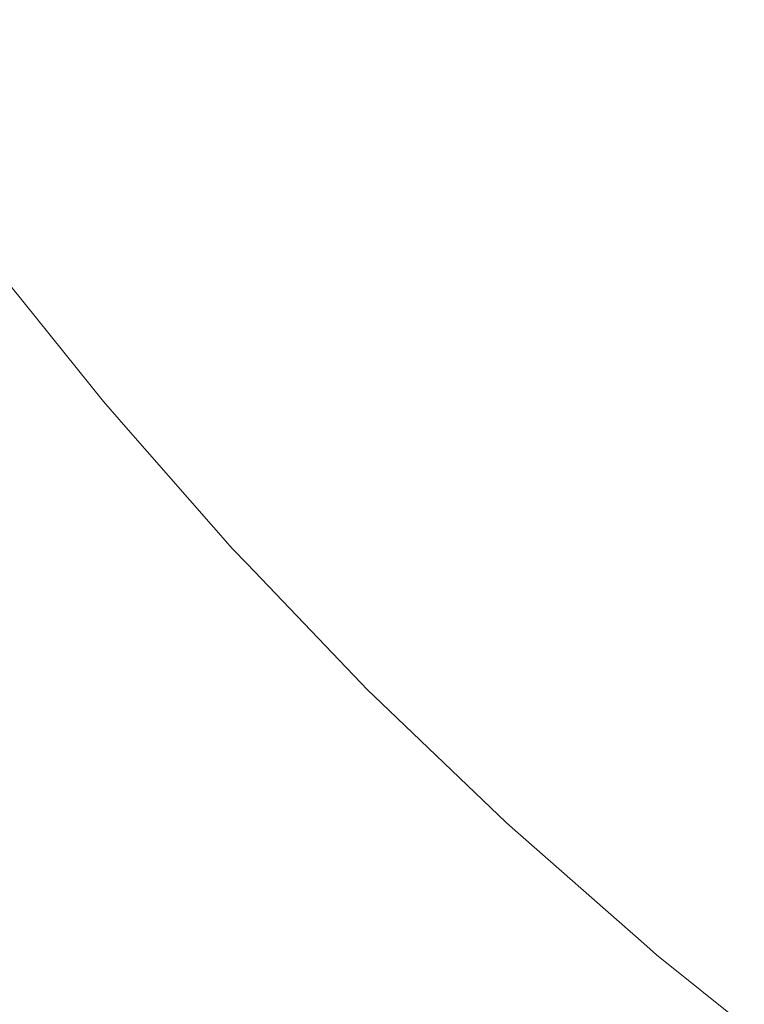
# Model space of a CAD drawing. Header units: centimetres. Extents: x -26 to 27.3, y -25.3 to -23.5.
# Tile 73 of 221: x -8.0744 to -8.0421, y -24.9153 to -24.8714. Entities that reach past the tile are written whole.
import ezdxf

# ---------------------------------------------------------------- set-up
doc = ezdxf.new("R2010")
doc.units = ezdxf.units.CM
doc.header["$LTSCALE"] = 2.54
doc.layers.add('Lucido design-1', color=7, linetype='Continuous')

# ---------------------------------------------------------------- blocks, each defined once
blk = doc.blocks.new('Gruppo-4-1')
at = {"color": 7, "linetype": 'Continuous', "lineweight": 9}
blk.add_3dface([(-25.917482, -23.559888, 1050.422055), (-25.917482, -25.159888, 1050.422055), (27.182518, -25.159888, 1050.422055), (27.182518, -23.559888, 1050.422055)], dxfattribs=at)
for points, invisible_edges in [([(-8.063243, -24.871735, 1049.976733), (-8.067983, -24.86527, 1049.976733), (-8.066075, -24.863934, 1049.980144), (-8.061395, -24.870316, 1049.980144)], 15), ([(-8.050452, -24.871463, 1049.989775), (-8.055192, -24.865557, 1049.989775), (-8.052916, -24.86381, 1049.992766), (-8.048254, -24.869619, 1049.992766)], 15), ([(-8.064977, -24.873065, 1049.973231), (-8.069773, -24.866523, 1049.973231), (-8.067983, -24.86527, 1049.976733), (-8.063243, -24.871735, 1049.976733)], 15), ([(-8.052551, -24.873225, 1049.986671), (-8.057366, -24.867225, 1049.986671), (-8.055192, -24.865557, 1049.989775), (-8.050452, -24.871463, 1049.989775)], 15), ([(-8.041472, -24.873504, 1049.995216), (-8.04631, -24.867987, 1049.995216), (-8.043939, -24.865998, 1049.997982), (-8.03919, -24.871413, 1049.997982)], 15), ([(-8.066592, -24.874304, 1049.969646), (-8.071441, -24.867691, 1049.969646), (-8.069773, -24.866523, 1049.973231), (-8.064977, -24.873065, 1049.973231)], 15), ([(-8.054549, -24.874901, 1049.983458), (-8.059435, -24.868813, 1049.983458), (-8.057366, -24.867225, 1049.986671), (-8.052551, -24.873225, 1049.986671)], 15), ([(-8.068088, -24.875452, 1049.965983), (-8.072986, -24.868773, 1049.965983), (-8.071441, -24.867691, 1049.969646), (-8.066592, -24.874304, 1049.969646)], 15), ([(-8.043343, -24.875218, 1049.992766), (-8.048254, -24.869619, 1049.992766), (-8.04631, -24.867987, 1049.995216), (-8.041472, -24.873504, 1049.995216)], 15), ([(-8.069462, -24.876507, 1049.962249), (-8.074404, -24.869766, 1049.962249), (-8.072986, -24.868773, 1049.965983), (-8.068088, -24.875452, 1049.965983)], 15), ([(-8.056441, -24.876489, 1049.980144), (-8.061395, -24.870316, 1049.980144), (-8.059435, -24.868813, 1049.983458), (-8.054549, -24.874901, 1049.983458)], 15), ([(-8.070712, -24.877465, 1049.95845), (-8.075695, -24.87067, 1049.95845), (-8.074404, -24.869766, 1049.962249), (-8.069462, -24.876507, 1049.962249)], 15), ([(-8.045458, -24.877157, 1049.989775), (-8.050452, -24.871463, 1049.989775), (-8.048254, -24.869619, 1049.992766), (-8.043343, -24.875218, 1049.992766)], 15), ([(-8.071836, -24.878328, 1049.954592), (-8.076855, -24.871482, 1049.954592), (-8.075695, -24.87067, 1049.95845), (-8.070712, -24.877465, 1049.95845)], 15), ([(-8.058226, -24.877986, 1049.976733), (-8.063243, -24.871735, 1049.976733), (-8.061395, -24.870316, 1049.980144), (-8.056441, -24.876489, 1049.980144)], 15), ([(-8.072832, -24.879092, 1049.950684), (-8.077884, -24.872203, 1049.950684), (-8.076855, -24.871482, 1049.954592), (-8.071836, -24.878328, 1049.954592)], 15), ([(-8.047479, -24.879008, 1049.986671), (-8.052551, -24.873225, 1049.986671), (-8.050452, -24.871463, 1049.989775), (-8.045458, -24.877157, 1049.989775)], 15), ([(-8.059899, -24.87939, 1049.973231), (-8.064977, -24.873065, 1049.973231), (-8.063243, -24.871735, 1049.976733), (-8.058226, -24.877986, 1049.976733)], 15), ([(-8.0737, -24.879758, 1049.94673), (-8.07878, -24.87283, 1049.94673), (-8.077884, -24.872203, 1049.950684), (-8.072832, -24.879092, 1049.950684)], 15), ([(-8.074437, -24.880324, 1049.942739), (-8.079541, -24.873363, 1049.942739), (-8.07878, -24.87283, 1049.94673), (-8.0737, -24.879758, 1049.94673)], 15), ([(-8.06146, -24.8807, 1049.969646), (-8.066592, -24.874304, 1049.969646), (-8.064977, -24.873065, 1049.973231), (-8.059899, -24.87939, 1049.973231)], 15), ([(-8.049402, -24.88077, 1049.983458), (-8.054549, -24.874901, 1049.983458), (-8.052551, -24.873225, 1049.986671), (-8.047479, -24.879008, 1049.986671)], 15), ([(-8.038193, -24.880599, 1049.992766), (-8.043343, -24.875218, 1049.992766), (-8.041472, -24.873504, 1049.995216), (-8.036398, -24.878804, 1049.995216)], 15), ([(-8.062904, -24.881912, 1049.965983), (-8.068088, -24.875452, 1049.965983), (-8.066592, -24.874304, 1049.969646), (-8.06146, -24.8807, 1049.969646)], 15), ([(-8.051223, -24.882439, 1049.980144), (-8.056441, -24.876489, 1049.980144), (-8.054549, -24.874901, 1049.983458), (-8.049402, -24.88077, 1049.983458)], 15), ([(-8.064231, -24.883025, 1049.962249), (-8.069462, -24.876507, 1049.962249), (-8.068088, -24.875452, 1049.965983), (-8.062904, -24.881912, 1049.965983)], 15), ([(-8.040221, -24.882627, 1049.989775), (-8.045458, -24.877157, 1049.989775), (-8.043343, -24.875218, 1049.992766), (-8.038193, -24.880599, 1049.992766)], 15), ([(-8.065438, -24.884037, 1049.95845), (-8.070712, -24.877465, 1049.95845), (-8.069462, -24.876507, 1049.962249), (-8.064231, -24.883025, 1049.962249)], 15), ([(-8.052941, -24.884013, 1049.976733), (-8.058226, -24.877986, 1049.976733), (-8.056441, -24.876489, 1049.980144), (-8.051223, -24.882439, 1049.980144)], 15), ([(-8.042159, -24.884565, 1049.986671), (-8.047479, -24.879008, 1049.986671), (-8.045458, -24.877157, 1049.989775), (-8.040221, -24.882627, 1049.989775)], 15), ([(-8.066523, -24.884948, 1049.954592), (-8.071836, -24.878328, 1049.954592), (-8.070712, -24.877465, 1049.95845), (-8.065438, -24.884037, 1049.95845)], 15), ([(-8.054551, -24.885489, 1049.973231), (-8.059899, -24.87939, 1049.973231), (-8.058226, -24.877986, 1049.976733), (-8.052941, -24.884013, 1049.976733)], 15), ([(-8.067485, -24.885755, 1049.950684), (-8.072832, -24.879092, 1049.950684), (-8.071836, -24.878328, 1049.954592), (-8.066523, -24.884948, 1049.954592)], 15), ([(-8.044003, -24.886409, 1049.983458), (-8.049402, -24.88077, 1049.983458), (-8.047479, -24.879008, 1049.986671), (-8.042159, -24.884565, 1049.986671)], 15), ([(-8.068322, -24.886458, 1049.94673), (-8.0737, -24.879758, 1049.94673), (-8.072832, -24.879092, 1049.950684), (-8.067485, -24.885755, 1049.950684)], 15), ([(-8.056053, -24.886865, 1049.969646), (-8.06146, -24.8807, 1049.969646), (-8.059899, -24.87939, 1049.973231), (-8.054551, -24.885489, 1049.973231)], 15), ([(-8.069034, -24.887056, 1049.942739), (-8.074437, -24.880324, 1049.942739), (-8.0737, -24.879758, 1049.94673), (-8.068322, -24.886458, 1049.94673)], 15), ([(-8.06962, -24.887547, 1049.938716), (-8.075044, -24.880789, 1049.938716), (-8.074437, -24.880324, 1049.942739), (-8.069034, -24.887056, 1049.942739)], 15), ([(-8.057443, -24.888139, 1049.965983), (-8.062904, -24.881912, 1049.965983), (-8.06146, -24.8807, 1049.969646), (-8.056053, -24.886865, 1049.969646)], 15), ([(-8.04575, -24.888156, 1049.980144), (-8.051223, -24.882439, 1049.980144), (-8.049402, -24.88077, 1049.983458), (-8.044003, -24.886409, 1049.983458)], 15), ([(-8.07041, -24.88821, 1049.930605), (-8.075862, -24.881417, 1049.930605), (-8.075519, -24.881154, 1049.934669), (-8.070079, -24.887932, 1049.934669)], 15), ([(-8.070079, -24.887932, 1049.934669), (-8.075519, -24.881154, 1049.934669), (-8.075044, -24.880789, 1049.938716), (-8.06962, -24.887547, 1049.938716)], 15), ([(-8.070827, -24.88856, 1049.716095), (-8.076294, -24.881749, 1049.716095), (-8.076168, -24.881652, 1049.720083), (-8.070706, -24.888458, 1049.720083)], 15), ([(-8.074829, -24.88329, 1049.722055), (-8.070691, -24.888446, 1049.722055), (-8.070706, -24.888458, 1049.720083), (-8.076168, -24.881652, 1049.720083)], 14), ([(-8.07069, -24.888445, 1049.9226), (-8.076152, -24.881639, 1049.9226), (-8.076073, -24.881579, 1049.92653), (-8.070614, -24.888381, 1049.92653)], 15), ([(-8.076152, -24.881639, 1049.9226), (-8.07069, -24.888445, 1049.9226), (-8.070691, -24.888446, 1049.922055), (-8.074829, -24.88329, 1049.922055)], 11), ([(-8.070614, -24.888381, 1049.92653), (-8.076073, -24.881579, 1049.92653), (-8.075862, -24.881417, 1049.930605), (-8.07041, -24.88821, 1049.930605)], 15), ([(-8.071437, -24.889071, 1049.708136), (-8.076925, -24.882233, 1049.708136), (-8.076546, -24.881942, 1049.71211), (-8.071071, -24.888764, 1049.71211)], 15), ([(-8.071071, -24.888764, 1049.71211), (-8.076546, -24.881942, 1049.71211), (-8.076294, -24.881749, 1049.716095), (-8.070827, -24.88856, 1049.716095)], 15), ([(-8.05872, -24.889309, 1049.962249), (-8.064231, -24.883025, 1049.962249), (-8.062904, -24.881912, 1049.965983), (-8.057443, -24.888139, 1049.965983)], 15), ([(-8.071925, -24.889481, 1049.704179), (-8.077431, -24.882621, 1049.704179), (-8.076925, -24.882233, 1049.708136), (-8.071437, -24.889071, 1049.708136)], 15), ([(-8.047397, -24.889803, 1049.976733), (-8.052941, -24.884013, 1049.976733), (-8.051223, -24.882439, 1049.980144), (-8.04575, -24.888156, 1049.980144)], 15), ([(-8.072535, -24.889993, 1049.700245), (-8.078063, -24.883106, 1049.700245), (-8.077431, -24.882621, 1049.704179), (-8.071925, -24.889481, 1049.704179)], 15), ([(-8.036602, -24.889885, 1049.986671), (-8.042159, -24.884565, 1049.986671), (-8.040221, -24.882627, 1049.989775), (-8.034751, -24.887864, 1049.989775)], 15), ([(-8.073267, -24.890607, 1049.696342), (-8.07882, -24.883687, 1049.696342), (-8.078063, -24.883106, 1049.700245), (-8.072535, -24.889993, 1049.700245)], 15), ([(-8.070691, -24.888446, 1049.722055), (-8.074829, -24.88329, 1049.722055), (-8.074829, -24.88329, 1049.922055), (-8.070691, -24.888446, 1049.922055)], 10), ([(-8.059881, -24.890373, 1049.95845), (-8.065438, -24.884037, 1049.95845), (-8.064231, -24.883025, 1049.962249), (-8.05872, -24.889309, 1049.962249)], 15), ([(-8.074119, -24.891322, 1049.692475), (-8.079703, -24.884364, 1049.692475), (-8.07882, -24.883687, 1049.696342), (-8.073267, -24.890607, 1049.696342)], 15), ([(-8.060926, -24.89133, 1049.954592), (-8.066523, -24.884948, 1049.954592), (-8.065438, -24.884037, 1049.95845), (-8.059881, -24.890373, 1049.95845)], 15), ([(-8.048942, -24.891348, 1049.973231), (-8.054551, -24.885489, 1049.973231), (-8.052941, -24.884013, 1049.976733), (-8.047397, -24.889803, 1049.976733)], 15), ([(-8.075091, -24.892138, 1049.688652), (-8.08071, -24.885137, 1049.688652), (-8.079703, -24.884364, 1049.692475), (-8.074119, -24.891322, 1049.692475)], 15), ([(-8.038364, -24.891808, 1049.983458), (-8.044003, -24.886409, 1049.983458), (-8.042159, -24.884565, 1049.986671), (-8.036602, -24.889885, 1049.986671)], 15), ([(-8.061852, -24.892178, 1049.950684), (-8.067485, -24.885755, 1049.950684), (-8.066523, -24.884948, 1049.954592), (-8.060926, -24.89133, 1049.954592)], 15), ([(-8.050382, -24.892788, 1049.969646), (-8.056053, -24.886865, 1049.969646), (-8.054551, -24.885489, 1049.973231), (-8.048942, -24.891348, 1049.973231)], 15), ([(-8.062658, -24.892917, 1049.94673), (-8.068322, -24.886458, 1049.94673), (-8.067485, -24.885755, 1049.950684), (-8.061852, -24.892178, 1049.950684)], 15), ([(-8.063343, -24.893545, 1049.942739), (-8.069034, -24.887056, 1049.942739), (-8.068322, -24.886458, 1049.94673), (-8.062658, -24.892917, 1049.94673)], 15), ([(-8.040033, -24.893629, 1049.980144), (-8.04575, -24.888156, 1049.980144), (-8.044003, -24.886409, 1049.983458), (-8.038364, -24.891808, 1049.983458)], 15), ([(-8.051716, -24.894122, 1049.965983), (-8.057443, -24.888139, 1049.965983), (-8.056053, -24.886865, 1049.969646), (-8.050382, -24.892788, 1049.969646)], 15), ([(-8.063907, -24.894062, 1049.938716), (-8.06962, -24.887547, 1049.938716), (-8.069034, -24.887056, 1049.942739), (-8.063343, -24.893545, 1049.942739)], 15), ([(-8.064349, -24.894466, 1049.934669), (-8.070079, -24.887932, 1049.934669), (-8.06962, -24.887547, 1049.938716), (-8.063907, -24.894062, 1049.938716)], 15), ([(-8.064864, -24.894938, 1049.92653), (-8.070614, -24.888381, 1049.92653), (-8.07041, -24.88821, 1049.930605), (-8.064668, -24.894759, 1049.930605)], 15), ([(-8.064668, -24.894759, 1049.930605), (-8.07041, -24.88821, 1049.930605), (-8.070079, -24.887932, 1049.934669), (-8.064349, -24.894466, 1049.934669)], 15), ([(-8.05294, -24.895346, 1049.962249), (-8.05872, -24.889309, 1049.962249), (-8.057443, -24.888139, 1049.965983), (-8.051716, -24.894122, 1049.965983)], 15), ([(-8.041607, -24.895346, 1049.976733), (-8.047397, -24.889803, 1049.976733), (-8.04575, -24.888156, 1049.980144), (-8.040033, -24.893629, 1049.980144)], 15), ([(-8.065303, -24.895341, 1049.71211), (-8.071071, -24.888764, 1049.71211), (-8.070827, -24.88856, 1049.716095), (-8.065069, -24.895126, 1049.716095)], 15), ([(-8.065069, -24.895126, 1049.716095), (-8.070827, -24.88856, 1049.716095), (-8.070706, -24.888458, 1049.720083), (-8.064952, -24.895019, 1049.720083)], 15), ([(-8.070706, -24.888458, 1049.720083), (-8.070691, -24.888446, 1049.722055), (-8.069686, -24.889592, 1049.722055)], 9), ([(-8.069686, -24.889592, 1049.722055), (-8.064938, -24.895006, 1049.722055), (-8.064952, -24.895019, 1049.720083), (-8.070706, -24.888458, 1049.720083)], 14), ([(-8.069686, -24.889592, 1049.922055), (-8.070691, -24.888446, 1049.922055), (-8.07069, -24.888445, 1049.9226)], 10), ([(-8.070691, -24.888446, 1049.922055), (-8.069686, -24.889592, 1049.922055), (-8.069686, -24.889592, 1049.722055), (-8.070691, -24.888446, 1049.722055)], 10), ([(-8.064936, -24.895005, 1049.9226), (-8.07069, -24.888445, 1049.9226), (-8.070614, -24.888381, 1049.92653), (-8.064864, -24.894938, 1049.92653)], 15), ([(-8.07069, -24.888445, 1049.9226), (-8.064936, -24.895005, 1049.9226), (-8.064938, -24.895006, 1049.922055), (-8.069686, -24.889592, 1049.922055)], 11), ([(-8.066125, -24.896094, 1049.704179), (-8.071925, -24.889481, 1049.704179), (-8.071437, -24.889071, 1049.708136), (-8.065655, -24.895664, 1049.708136)], 15), ([(-8.065655, -24.895664, 1049.708136), (-8.071437, -24.889071, 1049.708136), (-8.071071, -24.888764, 1049.71211), (-8.065303, -24.895341, 1049.71211)], 15), ([(-8.066712, -24.896632, 1049.700245), (-8.072535, -24.889993, 1049.700245), (-8.071925, -24.889481, 1049.704179), (-8.066125, -24.896094, 1049.704179)], 15), ([(-8.054054, -24.89646, 1049.95845), (-8.059881, -24.890373, 1049.95845), (-8.05872, -24.889309, 1049.962249), (-8.05294, -24.895346, 1049.962249)], 15), ([(-8.064938, -24.895006, 1049.722055), (-8.069686, -24.889592, 1049.722055), (-8.069686, -24.889592, 1049.922055), (-8.064938, -24.895006, 1049.922055)], 10), ([(-8.043083, -24.896957, 1049.973231), (-8.048942, -24.891348, 1049.973231), (-8.047397, -24.889803, 1049.976733), (-8.041607, -24.895346, 1049.976733)], 15), ([(-8.067417, -24.897278, 1049.696342), (-8.073267, -24.890607, 1049.696342), (-8.072535, -24.889993, 1049.700245), (-8.066712, -24.896632, 1049.700245)], 15), ([(-8.055056, -24.897462, 1049.954592), (-8.060926, -24.89133, 1049.954592), (-8.059881, -24.890373, 1049.95845), (-8.054054, -24.89646, 1049.95845)], 15), ([(-8.068237, -24.898029, 1049.692475), (-8.074119, -24.891322, 1049.692475), (-8.073267, -24.890607, 1049.696342), (-8.067417, -24.897278, 1049.696342)], 15), ([(-8.069172, -24.898887, 1049.688652), (-8.075091, -24.892138, 1049.688652), (-8.074119, -24.891322, 1049.692475), (-8.068237, -24.898029, 1049.692475)], 15), ([(-8.055944, -24.89835, 1049.950684), (-8.061852, -24.892178, 1049.950684), (-8.060926, -24.89133, 1049.954592), (-8.055056, -24.897462, 1049.954592)], 15), ([(-8.044459, -24.898459, 1049.969646), (-8.050382, -24.892788, 1049.969646), (-8.048942, -24.891348, 1049.973231), (-8.043083, -24.896957, 1049.973231)], 15), ([(-8.070222, -24.899848, 1049.684879), (-8.076181, -24.893053, 1049.684879), (-8.075091, -24.892138, 1049.688652), (-8.069172, -24.898887, 1049.688652)], 15), ([(-8.056717, -24.899123, 1049.94673), (-8.062658, -24.892917, 1049.94673), (-8.061852, -24.892178, 1049.950684), (-8.055944, -24.89835, 1049.950684)], 15), ([(-8.071384, -24.900913, 1049.681161), (-8.077389, -24.894066, 1049.681161), (-8.076181, -24.893053, 1049.684879), (-8.070222, -24.899848, 1049.684879)], 15), ([(-8.057374, -24.89978, 1049.942739), (-8.063343, -24.893545, 1049.942739), (-8.062658, -24.892917, 1049.94673), (-8.056717, -24.899123, 1049.94673)], 15), ([(-8.045733, -24.899849, 1049.965983), (-8.051716, -24.894122, 1049.965983), (-8.050382, -24.892788, 1049.969646), (-8.044459, -24.898459, 1049.969646)], 15), ([(-8.057915, -24.900321, 1049.938716), (-8.063907, -24.894062, 1049.938716), (-8.063343, -24.893545, 1049.942739), (-8.057374, -24.89978, 1049.942739)], 15), ([(-8.072658, -24.90208, 1049.677507), (-8.078712, -24.895176, 1049.677507), (-8.077389, -24.894066, 1049.681161), (-8.071384, -24.900913, 1049.681161)], 15), ([(-8.058339, -24.900745, 1049.934669), (-8.064349, -24.894466, 1049.934669), (-8.063907, -24.894062, 1049.938716), (-8.057915, -24.900321, 1049.938716)], 15), ([(-8.046903, -24.901126, 1049.962249), (-8.05294, -24.895346, 1049.962249), (-8.051716, -24.894122, 1049.965983), (-8.045733, -24.899849, 1049.965983)], 15), ([(-8.058833, -24.901239, 1049.92653), (-8.064864, -24.894938, 1049.92653), (-8.064668, -24.894759, 1049.930605), (-8.058645, -24.90105, 1049.930605)], 15), ([(-8.058645, -24.90105, 1049.930605), (-8.064668, -24.894759, 1049.930605), (-8.064349, -24.894466, 1049.934669), (-8.058339, -24.900745, 1049.934669)], 15), ([(-8.07404, -24.903347, 1049.673921), (-8.080149, -24.896382, 1049.673921), (-8.078712, -24.895176, 1049.677507), (-8.072658, -24.90208, 1049.677507)], 15), ([(-8.059254, -24.90166, 1049.71211), (-8.065303, -24.895341, 1049.71211), (-8.065069, -24.895126, 1049.716095), (-8.059029, -24.901435, 1049.716095)], 15), ([(-8.059029, -24.901435, 1049.716095), (-8.065069, -24.895126, 1049.716095), (-8.064952, -24.895019, 1049.720083), (-8.058917, -24.901323, 1049.720083)], 15), ([(-8.064952, -24.895019, 1049.720083), (-8.064938, -24.895006, 1049.722055), (-8.064286, -24.895686, 1049.722055)], 9), ([(-8.064286, -24.895686, 1049.722055), (-8.058903, -24.901309, 1049.722055), (-8.058917, -24.901323, 1049.720083), (-8.064952, -24.895019, 1049.720083)], 14), ([(-8.064286, -24.895686, 1049.922055), (-8.064938, -24.895006, 1049.922055), (-8.064936, -24.895005, 1049.9226)], 10), ([(-8.064938, -24.895006, 1049.922055), (-8.064286, -24.895686, 1049.922055), (-8.064286, -24.895686, 1049.722055), (-8.064938, -24.895006, 1049.722055)], 10), ([(-8.058902, -24.901308, 1049.9226), (-8.064936, -24.895005, 1049.9226), (-8.064864, -24.894938, 1049.92653), (-8.058833, -24.901239, 1049.92653)], 15), ([(-8.064936, -24.895005, 1049.9226), (-8.058902, -24.901308, 1049.9226), (-8.058903, -24.901309, 1049.922055), (-8.064286, -24.895686, 1049.922055)], 11), ([(-8.060042, -24.902448, 1049.704179), (-8.066125, -24.896094, 1049.704179), (-8.065655, -24.895664, 1049.708136), (-8.059592, -24.901998, 1049.708136)], 15), ([(-8.059592, -24.901998, 1049.708136), (-8.065655, -24.895664, 1049.708136), (-8.065303, -24.895341, 1049.71211), (-8.059254, -24.90166, 1049.71211)], 15), ([(-8.058903, -24.901309, 1049.722055), (-8.064286, -24.895686, 1049.722055), (-8.064286, -24.895686, 1049.922055), (-8.058903, -24.901309, 1049.922055)], 10), ([(-8.047967, -24.902287, 1049.95845), (-8.054054, -24.89646, 1049.95845), (-8.05294, -24.895346, 1049.962249), (-8.046903, -24.901126, 1049.962249)], 15), ([(-8.036984, -24.902305, 1049.973231), (-8.043083, -24.896957, 1049.973231), (-8.041607, -24.895346, 1049.976733), (-8.03558, -24.900632, 1049.976733)], 15), ([(-8.060606, -24.903012, 1049.700245), (-8.066712, -24.896632, 1049.700245), (-8.066125, -24.896094, 1049.704179), (-8.060042, -24.902448, 1049.704179)], 15), ([(-8.075531, -24.904713, 1049.670411), (-8.081697, -24.897681, 1049.670411), (-8.080149, -24.896382, 1049.673921), (-8.07404, -24.903347, 1049.673921)], 15), ([(-8.048924, -24.903332, 1049.954592), (-8.055056, -24.897462, 1049.954592), (-8.054054, -24.89646, 1049.95845), (-8.047967, -24.902287, 1049.95845)], 15), ([(-8.061281, -24.903687, 1049.696342), (-8.067417, -24.897278, 1049.696342), (-8.066712, -24.896632, 1049.700245), (-8.060606, -24.903012, 1049.700245)], 15), ([(-8.038294, -24.903866, 1049.969646), (-8.044459, -24.898459, 1049.969646), (-8.043083, -24.896957, 1049.973231), (-8.036984, -24.902305, 1049.973231)], 15), ([(-8.062068, -24.904474, 1049.692475), (-8.068237, -24.898029, 1049.692475), (-8.067417, -24.897278, 1049.696342), (-8.061281, -24.903687, 1049.696342)], 15), ([(-8.049772, -24.904258, 1049.950684), (-8.055944, -24.89835, 1049.950684), (-8.055056, -24.897462, 1049.954592), (-8.048924, -24.903332, 1049.954592)], 15), ([(-8.062965, -24.905371, 1049.688652), (-8.069172, -24.898887, 1049.688652), (-8.068237, -24.898029, 1049.692475), (-8.062068, -24.904474, 1049.692475)], 15), ([(-8.050511, -24.905064, 1049.94673), (-8.056717, -24.899123, 1049.94673), (-8.055944, -24.89835, 1049.950684), (-8.049772, -24.904258, 1049.950684)], 15), ([(-8.039506, -24.90531, 1049.965983), (-8.045733, -24.899849, 1049.965983), (-8.044459, -24.898459, 1049.969646), (-8.038294, -24.903866, 1049.969646)], 15), ([(-8.063972, -24.906377, 1049.684879), (-8.070222, -24.899848, 1049.684879), (-8.069172, -24.898887, 1049.688652), (-8.062965, -24.905371, 1049.688652)], 15), ([(-8.051139, -24.905749, 1049.942739), (-8.057374, -24.89978, 1049.942739), (-8.056717, -24.899123, 1049.94673), (-8.050511, -24.905064, 1049.94673)], 15), ([(-8.065086, -24.907492, 1049.681161), (-8.071384, -24.900913, 1049.681161), (-8.070222, -24.899848, 1049.684879), (-8.063972, -24.906377, 1049.684879)], 15), ([(-8.051656, -24.906313, 1049.938716), (-8.057915, -24.900321, 1049.938716), (-8.057374, -24.89978, 1049.942739), (-8.051139, -24.905749, 1049.942739)], 15), ([(-8.040619, -24.906637, 1049.962249), (-8.046903, -24.901126, 1049.962249), (-8.045733, -24.899849, 1049.965983), (-8.039506, -24.90531, 1049.965983)], 15), ([(-8.05206, -24.906755, 1049.934669), (-8.058339, -24.900745, 1049.934669), (-8.057915, -24.900321, 1049.938716), (-8.051656, -24.906313, 1049.938716)], 15), ([(-8.066308, -24.908713, 1049.677507), (-8.072658, -24.90208, 1049.677507), (-8.071384, -24.900913, 1049.681161), (-8.065086, -24.907492, 1049.681161)], 15), ([(-8.052353, -24.907074, 1049.930605), (-8.058645, -24.90105, 1049.930605), (-8.058339, -24.900745, 1049.934669), (-8.05206, -24.906755, 1049.934669)], 15), ([(-8.05272, -24.907475, 1049.716095), (-8.059029, -24.901435, 1049.716095), (-8.058917, -24.901323, 1049.720083), (-8.052613, -24.907358, 1049.720083)], 15), ([(-8.058917, -24.901323, 1049.720083), (-8.058903, -24.901309, 1049.722055), (-8.058639, -24.901563, 1049.722055)], 9), ([(-8.052613, -24.907358, 1049.720083), (-8.058917, -24.901323, 1049.720083), (-8.058639, -24.901563, 1049.722055), (-8.052745, -24.907205, 1049.722055)], 11), ([(-8.058639, -24.901563, 1049.922055), (-8.058903, -24.901309, 1049.922055), (-8.058902, -24.901308, 1049.9226)], 10), ([(-8.058903, -24.901309, 1049.922055), (-8.058639, -24.901563, 1049.922055), (-8.058639, -24.901563, 1049.722055), (-8.058903, -24.901309, 1049.722055)], 10), ([(-8.052599, -24.907342, 1049.9226), (-8.058902, -24.901308, 1049.9226), (-8.058833, -24.901239, 1049.92653), (-8.052532, -24.90727, 1049.92653)], 15), ([(-8.052745, -24.907205, 1049.922055), (-8.058639, -24.901563, 1049.922055), (-8.058902, -24.901308, 1049.9226), (-8.052599, -24.907342, 1049.9226)], 14), ([(-8.052532, -24.90727, 1049.92653), (-8.058833, -24.901239, 1049.92653), (-8.058645, -24.90105, 1049.930605), (-8.052353, -24.907074, 1049.930605)], 15), ([(-8.041631, -24.907843, 1049.95845), (-8.047967, -24.902287, 1049.95845), (-8.046903, -24.901126, 1049.962249), (-8.040619, -24.906637, 1049.962249)], 15), ([(-8.053258, -24.908061, 1049.708136), (-8.059592, -24.901998, 1049.708136), (-8.059254, -24.90166, 1049.71211), (-8.052935, -24.907709, 1049.71211)], 15), ([(-8.052935, -24.907709, 1049.71211), (-8.059254, -24.90166, 1049.71211), (-8.059029, -24.901435, 1049.716095), (-8.05272, -24.907475, 1049.716095)], 15), ([(-8.058639, -24.901563, 1049.722055), (-8.058639, -24.901563, 1049.922055), (-8.052745, -24.907205, 1049.922055), (-8.052745, -24.907205, 1049.722055)], 5), ([(-8.067634, -24.91004, 1049.673921), (-8.07404, -24.903347, 1049.673921), (-8.072658, -24.90208, 1049.677507), (-8.066308, -24.908713, 1049.677507)], 15), ([(-8.053688, -24.908531, 1049.704179), (-8.060042, -24.902448, 1049.704179), (-8.059592, -24.901998, 1049.708136), (-8.053258, -24.908061, 1049.708136)], 15), ([(-8.054226, -24.909118, 1049.700245), (-8.060606, -24.903012, 1049.700245), (-8.060042, -24.902448, 1049.704179), (-8.053688, -24.908531, 1049.704179)], 15), ([(-8.042542, -24.908929, 1049.954592), (-8.048924, -24.903332, 1049.954592), (-8.047967, -24.902287, 1049.95845), (-8.041631, -24.907843, 1049.95845)], 15), ([(-8.054872, -24.909823, 1049.696342), (-8.061281, -24.903687, 1049.696342), (-8.060606, -24.903012, 1049.700245), (-8.054226, -24.909118, 1049.700245)], 15), ([(-8.069063, -24.911469, 1049.670411), (-8.075531, -24.904713, 1049.670411), (-8.07404, -24.903347, 1049.673921), (-8.067634, -24.91004, 1049.673921)], 15), ([(-8.043349, -24.909891, 1049.950684), (-8.049772, -24.904258, 1049.950684), (-8.048924, -24.903332, 1049.954592), (-8.042542, -24.908929, 1049.954592)], 15), ([(-8.055623, -24.910643, 1049.692475), (-8.062068, -24.904474, 1049.692475), (-8.061281, -24.903687, 1049.696342), (-8.054872, -24.909823, 1049.696342)], 15), ([(-8.044052, -24.910728, 1049.94673), (-8.050511, -24.905064, 1049.94673), (-8.049772, -24.904258, 1049.950684), (-8.043349, -24.909891, 1049.950684)], 15), ([(-8.070593, -24.912999, 1049.666981), (-8.077126, -24.906175, 1049.666981), (-8.075531, -24.904713, 1049.670411), (-8.069063, -24.911469, 1049.670411)], 15), ([(-8.056481, -24.911578, 1049.688652), (-8.062965, -24.905371, 1049.688652), (-8.062068, -24.904474, 1049.692475), (-8.055623, -24.910643, 1049.692475)], 15), ([(-8.04465, -24.91144, 1049.942739), (-8.051139, -24.905749, 1049.942739), (-8.050511, -24.905064, 1049.94673), (-8.044052, -24.910728, 1049.94673)], 15), ([(-8.057442, -24.912628, 1049.684879), (-8.063972, -24.906377, 1049.684879), (-8.062965, -24.905371, 1049.688652), (-8.056481, -24.911578, 1049.688652)], 15), ([(-8.045141, -24.912026, 1049.938716), (-8.051656, -24.906313, 1049.938716), (-8.051139, -24.905749, 1049.942739), (-8.04465, -24.91144, 1049.942739)], 15), ([(-8.072222, -24.914628, 1049.66364), (-8.078825, -24.907731, 1049.66364), (-8.077126, -24.906175, 1049.666981), (-8.070593, -24.912999, 1049.666981)], 15), ([(-8.058507, -24.91379, 1049.681161), (-8.065086, -24.907492, 1049.681161), (-8.063972, -24.906377, 1049.684879), (-8.057442, -24.912628, 1049.684879)], 15), ([(-8.045526, -24.912485, 1049.934669), (-8.05206, -24.906755, 1049.934669), (-8.051656, -24.906313, 1049.938716), (-8.045141, -24.912026, 1049.938716)], 15), ([(-8.045975, -24.91302, 1049.92653), (-8.052532, -24.90727, 1049.92653), (-8.052353, -24.907074, 1049.930605), (-8.045804, -24.912816, 1049.930605)], 15), ([(-8.045804, -24.912816, 1049.930605), (-8.052353, -24.907074, 1049.930605), (-8.05206, -24.906755, 1049.934669), (-8.045526, -24.912485, 1049.934669)], 15), ([(-8.059674, -24.915063, 1049.677507), (-8.066308, -24.908713, 1049.677507), (-8.065086, -24.907492, 1049.681161), (-8.058507, -24.91379, 1049.681161)], 15), ([(-8.046358, -24.913477, 1049.71211), (-8.052935, -24.907709, 1049.71211), (-8.05272, -24.907475, 1049.716095), (-8.046154, -24.913233, 1049.716095)], 15), ([(-8.052745, -24.907205, 1049.722055), (-8.0526, -24.907343, 1049.722055), (-8.052613, -24.907358, 1049.720083)], 10), ([(-8.0526, -24.907343, 1049.722055), (-8.052745, -24.907205, 1049.722055), (-8.052745, -24.907205, 1049.922055), (-8.0526, -24.907343, 1049.922055)], 10), ([(-8.052599, -24.907342, 1049.9226), (-8.0526, -24.907343, 1049.922055), (-8.052745, -24.907205, 1049.922055)], 9), ([(-8.046154, -24.913233, 1049.716095), (-8.05272, -24.907475, 1049.716095), (-8.052613, -24.907358, 1049.720083), (-8.046052, -24.913112, 1049.720083)], 15), ([(-8.046052, -24.913112, 1049.720083), (-8.052613, -24.907358, 1049.720083), (-8.0526, -24.907343, 1049.722055), (-8.046611, -24.912595, 1049.722055)], 11), ([(-8.046611, -24.912595, 1049.922055), (-8.0526, -24.907343, 1049.922055), (-8.052599, -24.907342, 1049.9226), (-8.046039, -24.913096, 1049.9226)], 14), ([(-8.0526, -24.907343, 1049.922055), (-8.046611, -24.912595, 1049.922055), (-8.046611, -24.912595, 1049.722055), (-8.0526, -24.907343, 1049.722055)], 10), ([(-8.046039, -24.913096, 1049.9226), (-8.052599, -24.907342, 1049.9226), (-8.052532, -24.90727, 1049.92653), (-8.045975, -24.91302, 1049.92653)], 15), ([(-8.073974, -24.91638, 1049.660343), (-8.080651, -24.909405, 1049.660343), (-8.078825, -24.907731, 1049.66364), (-8.072222, -24.914628, 1049.66364)], 15), ([(-8.046665, -24.913843, 1049.708136), (-8.053258, -24.908061, 1049.708136), (-8.052935, -24.907709, 1049.71211), (-8.046358, -24.913477, 1049.71211)], 15), ([(-8.035922, -24.914242, 1049.954592), (-8.042542, -24.908929, 1049.954592), (-8.041631, -24.907843, 1049.95845), (-8.03506, -24.913118, 1049.95845)], 15), ([(-8.047075, -24.914331, 1049.704179), (-8.053688, -24.908531, 1049.704179), (-8.053258, -24.908061, 1049.708136), (-8.046665, -24.913843, 1049.708136)], 15), ([(-8.060941, -24.916446, 1049.673921), (-8.067634, -24.91004, 1049.673921), (-8.066308, -24.908713, 1049.677507), (-8.059674, -24.915063, 1049.677507)], 15), ([(-8.047587, -24.914941, 1049.700245), (-8.054226, -24.909118, 1049.700245), (-8.053688, -24.908531, 1049.704179), (-8.047075, -24.914331, 1049.704179)], 15), ([(-8.048201, -24.915673, 1049.696342), (-8.054872, -24.909823, 1049.696342), (-8.054226, -24.909118, 1049.700245), (-8.047587, -24.914941, 1049.700245)], 15), ([(-8.036686, -24.915238, 1049.950684), (-8.043349, -24.909891, 1049.950684), (-8.042542, -24.908929, 1049.954592), (-8.035922, -24.914242, 1049.954592)], 15), ([(-8.075795, -24.918201, 1049.657194), (-8.082549, -24.911144, 1049.657194), (-8.080651, -24.909405, 1049.660343), (-8.073974, -24.91638, 1049.660343)], 15), ([(-8.062307, -24.917937, 1049.670411), (-8.069063, -24.911469, 1049.670411), (-8.067634, -24.91004, 1049.673921), (-8.060941, -24.916446, 1049.673921)], 15), ([(-8.048916, -24.916525, 1049.692475), (-8.055623, -24.910643, 1049.692475), (-8.054872, -24.909823, 1049.696342), (-8.048201, -24.915673, 1049.696342)], 15), ([(-8.037352, -24.916106, 1049.94673), (-8.044052, -24.910728, 1049.94673), (-8.043349, -24.909891, 1049.950684), (-8.036686, -24.915238, 1049.950684)], 15), ([(-8.049732, -24.917497, 1049.688652), (-8.056481, -24.911578, 1049.688652), (-8.055623, -24.910643, 1049.692475), (-8.048916, -24.916525, 1049.692475)], 15), ([(-8.037918, -24.916843, 1049.942739), (-8.04465, -24.91144, 1049.942739), (-8.044052, -24.910728, 1049.94673), (-8.037352, -24.916106, 1049.94673)], 15), ([(-8.063769, -24.919532, 1049.666981), (-8.070593, -24.912999, 1049.666981), (-8.069063, -24.911469, 1049.670411), (-8.062307, -24.917937, 1049.670411)], 15), ([(-8.038384, -24.91745, 1049.938716), (-8.045141, -24.912026, 1049.938716), (-8.04465, -24.91144, 1049.942739), (-8.037918, -24.916843, 1049.942739)], 15), ([(-8.050647, -24.918587, 1049.684879), (-8.057442, -24.912628, 1049.684879), (-8.056481, -24.911578, 1049.688652), (-8.049732, -24.917497, 1049.688652)], 15), ([(-8.038748, -24.917925, 1049.934669), (-8.045526, -24.912485, 1049.934669), (-8.045141, -24.912026, 1049.938716), (-8.038384, -24.91745, 1049.938716)], 15), ([(-8.05166, -24.919795, 1049.681161), (-8.058507, -24.91379, 1049.681161), (-8.057442, -24.912628, 1049.684879), (-8.050647, -24.918587, 1049.684879)], 15), ([(-8.046611, -24.912595, 1049.722055), (-8.04604, -24.913097, 1049.722055), (-8.046052, -24.913112, 1049.720083)], 10), ([(-8.04604, -24.913097, 1049.722055), (-8.046611, -24.912595, 1049.722055), (-8.046611, -24.912595, 1049.922055), (-8.04604, -24.913097, 1049.922055)], 10), ([(-8.046039, -24.913096, 1049.9226), (-8.04604, -24.913097, 1049.922055), (-8.046611, -24.912595, 1049.922055)], 9), ([(-8.039011, -24.918268, 1049.930605), (-8.045804, -24.912816, 1049.930605), (-8.045526, -24.912485, 1049.934669), (-8.038748, -24.917925, 1049.934669)], 15), ([(-8.065325, -24.921231, 1049.66364), (-8.072222, -24.914628, 1049.66364), (-8.070593, -24.912999, 1049.666981), (-8.063769, -24.919532, 1049.666981)], 15), ([(-8.039536, -24.918952, 1049.71211), (-8.046358, -24.913477, 1049.71211), (-8.046154, -24.913233, 1049.716095), (-8.039343, -24.9187, 1049.716095)], 15), ([(-8.039343, -24.9187, 1049.716095), (-8.046154, -24.913233, 1049.716095), (-8.046052, -24.913112, 1049.720083), (-8.039246, -24.918574, 1049.720083)], 15), ([(-8.039246, -24.918574, 1049.720083), (-8.046052, -24.913112, 1049.720083), (-8.04604, -24.913097, 1049.722055), (-8.040258, -24.917737, 1049.722055)], 11), ([(-8.040258, -24.917737, 1049.922055), (-8.04604, -24.913097, 1049.922055), (-8.046039, -24.913096, 1049.9226), (-8.039233, -24.918557, 1049.9226)], 14), ([(-8.04604, -24.913097, 1049.922055), (-8.040258, -24.917737, 1049.922055), (-8.040258, -24.917737, 1049.722055), (-8.04604, -24.913097, 1049.722055)], 10), ([(-8.039233, -24.918557, 1049.9226), (-8.046039, -24.913096, 1049.9226), (-8.045975, -24.91302, 1049.92653), (-8.039173, -24.918479, 1049.92653)], 15), ([(-8.039173, -24.918479, 1049.92653), (-8.045975, -24.91302, 1049.92653), (-8.045804, -24.912816, 1049.930605), (-8.039011, -24.918268, 1049.930605)], 15), ([(-8.039827, -24.919331, 1049.708136), (-8.046665, -24.913843, 1049.708136), (-8.046358, -24.913477, 1049.71211), (-8.039536, -24.918952, 1049.71211)], 15), ([(-8.05277, -24.921118, 1049.677507), (-8.059674, -24.915063, 1049.677507), (-8.058507, -24.91379, 1049.681161), (-8.05166, -24.919795, 1049.681161)], 15), ([(-8.040215, -24.919837, 1049.704179), (-8.047075, -24.914331, 1049.704179), (-8.046665, -24.913843, 1049.708136), (-8.039827, -24.919331, 1049.708136)], 15), ([(-8.0407, -24.920469, 1049.700245), (-8.047587, -24.914941, 1049.700245), (-8.047075, -24.914331, 1049.704179), (-8.040215, -24.919837, 1049.704179)], 15), ([(-8.066999, -24.923057, 1049.660343), (-8.073974, -24.91638, 1049.660343), (-8.072222, -24.914628, 1049.66364), (-8.065325, -24.921231, 1049.66364)], 15), ([(-8.041281, -24.921226, 1049.696342), (-8.048201, -24.915673, 1049.696342), (-8.047587, -24.914941, 1049.700245), (-8.0407, -24.920469, 1049.700245)], 15), ([(-8.053976, -24.922555, 1049.673921), (-8.060941, -24.916446, 1049.673921), (-8.059674, -24.915063, 1049.677507), (-8.05277, -24.921118, 1049.677507)], 15)]:
    blk.add_3dface(points, dxfattribs=dict(at, invisible_edges=invisible_edges))

msp = doc.modelspace()

# ---------------------------------------------------------------- block references
at = {"layer": 'Lucido design-1', "color": 7}
msp.add_blockref('Gruppo-4-1', (0, 0), dxfattribs=at)

doc.saveas('drawing.dxf')
